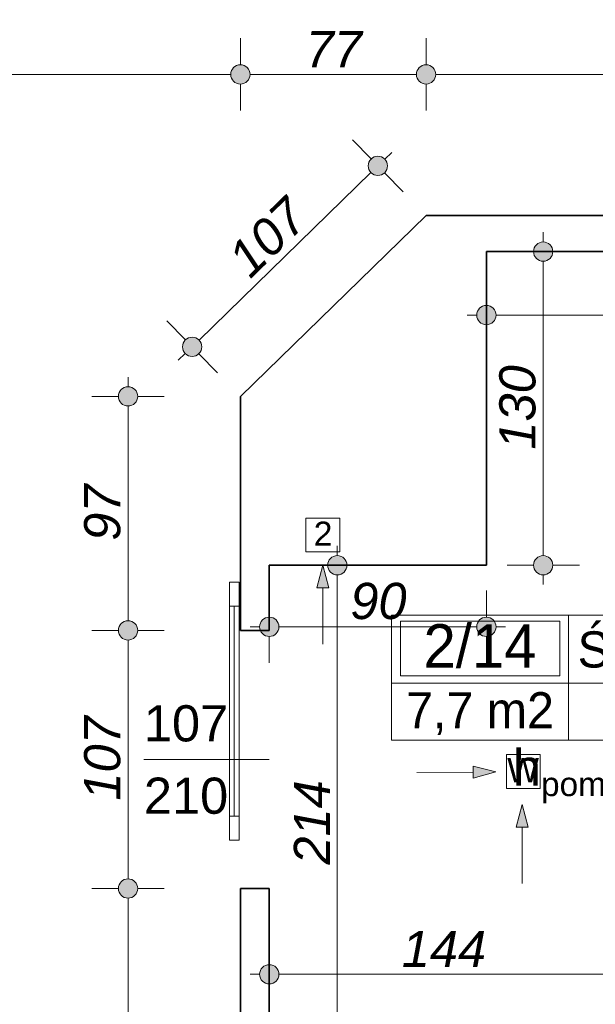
# Model space of a CAD drawing. Header units: millimetres. Extents: x -13944 to 84772, y -78836 to -35317.
# Tile 38 of 85: x 26330 to 28716, y -54363 to -50282. Entities that reach past the tile are written whole.
import ezdxf
from ezdxf.enums import TextEntityAlignment as Align

# ---------------------------------------------------------------- set-up
doc = ezdxf.new("R2010")
doc.units = ezdxf.units.MM
doc.header["$MEASUREMENT"] = 0
for name, color, linetype, lineweight in [('0_Nr_pióra__3', 7, 'Continuous', 20), ('Drzwi ArchiCAD_Nr_pióra__1', 7, 'Continuous', 0), ('Instalacje - Went_Klim_Nr_pióra__42', 150, 'Continuous', 13), ('Konstrukcja - Ściany zew_Nr_pióra__6', 7, 'Continuous', 35), ('Metryczki pomieszczeń ArchiCADa_Nr_pióra__1', 7, 'Continuous', 0), ('Wymiarowanie - Ogólne_Nr_pióra__82', 114, 'Continuous', 13), ('Znaczniki drzwi ArchiCADa_Nr_pióra__1', 7, 'Continuous', 0), ('Znaczniki drzwi ArchiCADa_Nr_pióra__7', 7, 'Continuous', 70)]:
    doc.layers.add(name, color=color, linetype=linetype, lineweight=lineweight)
doc.layers.add('Elementy modelu - Strefy', color=7, linetype='Continuous')
doc.layers.add('Wymiarowanie - Ogólne', color=7, linetype='Continuous')
doc.styles.add('GENERATED_STYLE_1', font='txt')
doc.styles.add('GENERATED_STYLE_2', font='txt')
doc.styles.add('GENERATED_STYLE_3', font='txt')
doc.styles.add('GENERATED_STYLE_4', font='txt')
doc.dimstyles.new('GENERATED_STYLE__1', dxfattribs={"dimtxt": 150, "dimasz": 152, "dimexe": 0.18, "dimexo": 0, "dimgap": 0.09, "dimtad": 1, "dimlfac": 0.1, "dimzin": 0, "dimdsep": 46, "dimtxsty": 'GENERATED_STYLE_3', "dimblk": 'ARROWHEAD_11', "dimblk1": 'ARROWHEAD_11', "dimblk2": 'ARROWHEAD_11', "dimcen": 0.09, "dimclrd": 114, "dimclre": 114, "dimclrt": 114, "dimazin": 0, "dimtfac": 1, "dimtdec": 4, "dimtmove": 0, "dimatfit": 3, "dimfxl": 1, "dimtolj": 1, "dimtzin": 0, "dimarcsym": 0})
doc.dimstyles.new('GENERATED_STYLE__2', dxfattribs={"dimtxt": 150, "dimasz": 152, "dimexe": 0.18, "dimexo": 0, "dimgap": 0.09, "dimtad": 1, "dimtih": 1, "dimtoh": 1, "dimlfac": 0.1, "dimzin": 0, "dimdsep": 46, "dimtxsty": 'GENERATED_STYLE_3', "dimblk": 'ARROWHEAD_11', "dimblk1": 'ARROWHEAD_11', "dimblk2": 'ARROWHEAD_11', "dimcen": 0.09, "dimclrd": 114, "dimclre": 114, "dimclrt": 114, "dimazin": 0, "dimtfac": 1, "dimtdec": 4, "dimtmove": 0, "dimatfit": 3, "dimfxl": 1, "dimtolj": 1, "dimtzin": 0, "dimarcsym": 0})

# ---------------------------------------------------------------- blocks, each defined once
blk = doc.blocks.new('Śluza dam._2_14_14', base_point=(28605.4, -53032.3))
at = {"layer": 'Metryczki pomieszczeń ArchiCADa_Nr_pióra__1', "linetype": 'Continuous'}
for p, q in [((27871.3, -52749.5), (29683.9, -52749.5)), ((27871.3, -53268), (27871.3, -52749.5)), ((28605.4, -52749.5), (28605.4, -53268)), ((29683.9, -52749.5), (29683.9, -53268)), ((27908, -52775.4), (28568.7, -52775.4)), ((27908, -53001.7), (27908, -52775.4)), ((28568.7, -52775.4), (28568.7, -53001.7)), ((28568.7, -53001.7), (27908, -53001.7)), ((27871.3, -53032.3), (29683.9, -53032.3)), ((29683.9, -53268), (27871.3, -53268))]:
    blk.add_line(p, q, dxfattribs=at)
at = {"layer": 'Metryczki pomieszczeń ArchiCADa_Nr_pióra__1'}
for tag, height, style, p in [('ROOM_NUMBER', 180, 'GENERATED_STYLE_2', (28238.3, -52877.4)), ('ROOM_NAME', 150, 'GENERATED_STYLE_1', (29144.6, -52892)), ('floor_f', 150, 'GENERATED_STYLE_1', (29144.6, -53131)), ('ROOM_CALC_AREA', 150, 'GENERATED_STYLE_1', (28238.3, -53144.4))]:
    blk.add_attdef(tag, text='', height=height, dxfattribs=dict(at, style=style)).set_placement(p, align=Align.MIDDLE_CENTER)
blk = doc.blocks.new('*D121')
at = {"layer": 'Wymiarowanie - Ogólne_Nr_pióra__82', "linetype": 'Continuous'}
for points in [[(24754.6, -50508.6), (24751.6, -50493.3), (24742.9, -50480.4), (24729.9, -50471.7), (24714.6, -50468.6), (24699.3, -50471.7), (24686.3, -50480.4), (24677.6, -50493.3), (24674.6, -50508.6), (24677.6, -50523.9), (24686.3, -50536.9), (24699.3, -50545.6), (24714.6, -50548.6), (24729.9, -50545.6), (24742.9, -50536.9), (24751.6, -50523.9)], [(27284.6, -50508.6), (27281.6, -50493.3), (27272.9, -50480.4), (27259.9, -50471.7), (27244.6, -50468.6), (27229.3, -50471.7), (27216.3, -50480.4), (27207.6, -50493.3), (27204.6, -50508.6), (27207.6, -50523.9), (27216.3, -50536.9), (27229.3, -50545.6), (27244.6, -50548.6), (27259.9, -50545.6), (27272.9, -50536.9), (27281.6, -50523.9)]]:
    blk.add_hatch(color=256, dxfattribs=at).paths.add_polyline_path(points)
for p, q in [((24714.6, -50468.6), (24714.6, -50358.6)), ((27244.6, -50468.6), (27244.6, -50358.6)), ((24754.6, -50508.6), (27204.6, -50508.6)), ((24714.6, -50658.6), (24714.6, -50548.6)), ((27244.6, -50658.6), (27244.6, -50548.6))]:
    blk.add_line(p, q, dxfattribs=at)
for centre in [(24714.6, -50508.6), (27244.6, -50508.6)]:
    blk.add_circle(centre, 40, dxfattribs=at)
at = {"layer": 'Wymiarowanie - Ogólne_Nr_pióra__82', "insert": (25808.9, -50478.6), "char_height": 150, "attachment_point": 7, "style": 'GENERATED_STYLE_3'}
blk.add_mtext('\\A1;{\\fArial|b0|i1|c238|p38;253}', dxfattribs=at)
blk = doc.blocks.new('ARROWHEAD_11')
at = {"color": 0, "linetype": 'Continuous', "lineweight": 0}
blk.add_line((0, 0), (-1, 0), dxfattribs=at)
at = {"color": 0, "linetype": 'Continuous', "lineweight": 0, "const_width": 0.25, "flags": 128}
blk.add_lwpolyline([(-0.125, 0, 1), (0.125, 0, 1)], format="xyb", close=True, dxfattribs=at)
blk = doc.blocks.new('*D122')
at = {"layer": 'Wymiarowanie - Ogólne_Nr_pióra__82', "linetype": 'Continuous'}
for points in [[(27284.6, -50508.6), (27281.6, -50493.3), (27272.9, -50480.4), (27259.9, -50471.7), (27244.6, -50468.6), (27229.3, -50471.7), (27216.3, -50480.4), (27207.6, -50493.3), (27204.6, -50508.6), (27207.6, -50523.9), (27216.3, -50536.9), (27229.3, -50545.6), (27244.6, -50548.6), (27259.9, -50545.6), (27272.9, -50536.9), (27281.6, -50523.9)], [(28054.6, -50508.6), (28051.6, -50493.3), (28042.9, -50480.4), (28029.9, -50471.7), (28014.6, -50468.6), (27999.3, -50471.7), (27986.3, -50480.4), (27977.6, -50493.3), (27974.6, -50508.6), (27977.6, -50523.9), (27986.3, -50536.9), (27999.3, -50545.6), (28014.6, -50548.6), (28029.9, -50545.6), (28042.9, -50536.9), (28051.6, -50523.9)]]:
    blk.add_hatch(color=256, dxfattribs=at).paths.add_polyline_path(points)
for p, q in [((27244.6, -50468.6), (27244.6, -50358.6)), ((28014.6, -50468.6), (28014.6, -50358.6)), ((27284.6, -50508.6), (27974.6, -50508.6)), ((27244.6, -50658.6), (27244.6, -50548.6)), ((28014.6, -50658.6), (28014.6, -50548.6))]:
    blk.add_line(p, q, dxfattribs=at)
for centre in [(27244.6, -50508.6), (28014.6, -50508.6)]:
    blk.add_circle(centre, 40, dxfattribs=at)
at = {"layer": 'Wymiarowanie - Ogólne_Nr_pióra__82', "insert": (27515.8, -50478.6), "char_height": 150, "attachment_point": 7, "style": 'GENERATED_STYLE_3'}
blk.add_mtext('\\A1;{\\fArial|b0|i1|c238|p38;77}', dxfattribs=at)
blk = doc.blocks.new('*D123')
at = {"layer": 'Wymiarowanie - Ogólne_Nr_pióra__82', "linetype": 'Continuous'}
for points in [[(28054.6, -50508.6), (28051.6, -50493.3), (28042.9, -50480.4), (28029.9, -50471.7), (28014.6, -50468.6), (27999.3, -50471.7), (27986.3, -50480.4), (27977.6, -50493.3), (27974.6, -50508.6), (27977.6, -50523.9), (27986.3, -50536.9), (27999.3, -50545.6), (28014.6, -50548.6), (28029.9, -50545.6), (28042.9, -50536.9), (28051.6, -50523.9)], [(35184.6, -50508.6), (35181.6, -50493.3), (35172.9, -50480.4), (35159.9, -50471.7), (35144.6, -50468.6), (35129.3, -50471.7), (35116.3, -50480.4), (35107.6, -50493.3), (35104.6, -50508.6), (35107.6, -50523.9), (35116.3, -50536.9), (35129.3, -50545.6), (35144.6, -50548.6), (35159.9, -50545.6), (35172.9, -50536.9), (35181.6, -50523.9)]]:
    blk.add_hatch(color=256, dxfattribs=at).paths.add_polyline_path(points)
for p, q in [((28014.6, -50468.6), (28014.6, -50358.6)), ((35144.6, -50468.6), (35144.6, -50358.6)), ((28054.6, -50508.6), (35104.6, -50508.6)), ((35184.6, -50508.6), (35224.6, -50508.6)), ((28014.6, -50658.6), (28014.6, -50548.6)), ((35144.6, -50658.6), (35144.6, -50548.6))]:
    blk.add_line(p, q, dxfattribs=at)
for centre in [(28014.6, -50508.6), (35144.6, -50508.6)]:
    blk.add_circle(centre, 40, dxfattribs=at)
at = {"layer": 'Wymiarowanie - Ogólne_Nr_pióra__82', "insert": (31408.9, -50478.6), "char_height": 150, "attachment_point": 7, "style": 'GENERATED_STYLE_3'}
blk.add_mtext('\\A1;{\\fArial|b0|i1|c238|p38;713}', dxfattribs=at)
blk = doc.blocks.new('*D335')
at = {"layer": 'Wymiarowanie - Ogólne_Nr_pióra__82', "linetype": 'Continuous'}
for points in [[(26818.8, -53883), (26815.7, -53867.7), (26807.1, -53854.7), (26794.1, -53846), (26778.8, -53843), (26763.5, -53846), (26750.5, -53854.7), (26741.8, -53867.7), (26738.8, -53883), (26741.8, -53898.3), (26750.5, -53911.3), (26763.5, -53919.9), (26778.8, -53923), (26794.1, -53919.9), (26807.1, -53911.3), (26815.7, -53898.3)], [(26818.8, -56683), (26815.7, -56667.7), (26807.1, -56654.7), (26794.1, -56646), (26778.8, -56643), (26763.5, -56646), (26750.5, -56654.7), (26741.8, -56667.7), (26738.8, -56683), (26741.8, -56698.3), (26750.5, -56711.3), (26763.5, -56719.9), (26778.8, -56723), (26794.1, -56719.9), (26807.1, -56711.3), (26815.7, -56698.3)]]:
    blk.add_hatch(color=256, dxfattribs=at).paths.add_polyline_path(points)
for p, q in [((26738.8, -53883), (26628.8, -53883)), ((26928.8, -53883), (26818.8, -53883)), ((26778.8, -56643), (26778.8, -53923)), ((26738.8, -56683), (26628.8, -56683)), ((26928.8, -56683), (26818.8, -56683))]:
    blk.add_line(p, q, dxfattribs=at)
for centre in [(26778.8, -53883), (26778.8, -56683)]:
    blk.add_circle(centre, 40, dxfattribs=at)
at = {"layer": 'Wymiarowanie - Ogólne_Nr_pióra__82', "insert": (26748.8, -55453.7), "char_height": 150, "attachment_point": 7, "rotation": 90, "style": 'GENERATED_STYLE_3'}
blk.add_mtext('\\A1;{\\fArial|b0|i1|c238|p38;280}', dxfattribs=at)
blk = doc.blocks.new('*D336')
at = {"layer": 'Wymiarowanie - Ogólne_Nr_pióra__82', "linetype": 'Continuous'}
for points in [[(26818.8, -52813), (26815.7, -52797.7), (26807.1, -52784.7), (26794.1, -52776), (26778.8, -52773), (26763.5, -52776), (26750.5, -52784.7), (26741.8, -52797.7), (26738.8, -52813), (26741.8, -52828.3), (26750.5, -52841.3), (26763.5, -52849.9), (26778.8, -52853), (26794.1, -52849.9), (26807.1, -52841.3), (26815.7, -52828.3)], [(26818.8, -53883), (26815.7, -53867.7), (26807.1, -53854.7), (26794.1, -53846), (26778.8, -53843), (26763.5, -53846), (26750.5, -53854.7), (26741.8, -53867.7), (26738.8, -53883), (26741.8, -53898.3), (26750.5, -53911.3), (26763.5, -53919.9), (26778.8, -53923), (26794.1, -53919.9), (26807.1, -53911.3), (26815.7, -53898.3)]]:
    blk.add_hatch(color=256, dxfattribs=at).paths.add_polyline_path(points)
for p, q in [((26738.8, -52813), (26628.8, -52813)), ((26928.8, -52813), (26818.8, -52813)), ((26778.8, -53843), (26778.8, -52853)), ((26738.8, -53883), (26628.8, -53883)), ((26928.8, -53883), (26818.8, -53883))]:
    blk.add_line(p, q, dxfattribs=at)
for centre in [(26778.8, -52813), (26778.8, -53883)]:
    blk.add_circle(centre, 40, dxfattribs=at)
at = {"layer": 'Wymiarowanie - Ogólne_Nr_pióra__82', "insert": (26748.8, -53518.7), "char_height": 150, "attachment_point": 7, "rotation": 90, "style": 'GENERATED_STYLE_3'}
blk.add_mtext('\\A1;{\\fArial|b0|i1|c238|p38;107}', dxfattribs=at)
blk = doc.blocks.new('*D337')
at = {"layer": 'Wymiarowanie - Ogólne_Nr_pióra__82', "linetype": 'Continuous'}
for points in [[(26818.8, -51843), (26815.7, -51827.7), (26807.1, -51814.7), (26794.1, -51806), (26778.8, -51803), (26763.5, -51806), (26750.5, -51814.7), (26741.8, -51827.7), (26738.8, -51843), (26741.8, -51858.3), (26750.5, -51871.3), (26763.5, -51879.9), (26778.8, -51883), (26794.1, -51879.9), (26807.1, -51871.3), (26815.7, -51858.3)], [(26818.8, -52813), (26815.7, -52797.7), (26807.1, -52784.7), (26794.1, -52776), (26778.8, -52773), (26763.5, -52776), (26750.5, -52784.7), (26741.8, -52797.7), (26738.8, -52813), (26741.8, -52828.3), (26750.5, -52841.3), (26763.5, -52849.9), (26778.8, -52853), (26794.1, -52849.9), (26807.1, -52841.3), (26815.7, -52828.3)]]:
    blk.add_hatch(color=256, dxfattribs=at).paths.add_polyline_path(points)
for p, q in [((26778.8, -51803), (26778.8, -51763)), ((26738.8, -51843), (26628.8, -51843)), ((26928.8, -51843), (26818.8, -51843)), ((26778.8, -52773), (26778.8, -51883)), ((26738.8, -52813), (26628.8, -52813)), ((26928.8, -52813), (26818.8, -52813))]:
    blk.add_line(p, q, dxfattribs=at)
for centre in [(26778.8, -51843), (26778.8, -52813)]:
    blk.add_circle(centre, 40, dxfattribs=at)
at = {"layer": 'Wymiarowanie - Ogólne_Nr_pióra__82', "insert": (26748.8, -52441.8), "char_height": 150, "attachment_point": 7, "rotation": 90, "style": 'GENERATED_STYLE_3'}
blk.add_mtext('\\A1;{\\fArial|b0|i1|c238|p38;97}', dxfattribs=at)
blk = doc.blocks.new('*D338')
at = {"layer": 'Wymiarowanie - Ogólne_Nr_pióra__82', "linetype": 'Continuous'}
for points in [[(27854.7, -50887.7), (27851.6, -50872.4), (27843, -50859.4), (27830, -50850.8), (27814.7, -50847.7), (27799.4, -50850.8), (27786.4, -50859.4), (27777.7, -50872.4), (27774.7, -50887.7), (27777.7, -50903), (27786.4, -50916), (27799.4, -50924.7), (27814.7, -50927.7), (27830, -50924.7), (27843, -50916), (27851.6, -50903)], [(27084.7, -51637.7), (27081.6, -51622.4), (27073, -51609.5), (27060, -51600.8), (27044.7, -51597.7), (27029.4, -51600.8), (27016.4, -51609.5), (27007.7, -51622.4), (27004.7, -51637.7), (27007.7, -51653.1), (27016.4, -51666), (27029.4, -51674.7), (27044.7, -51677.7), (27060, -51674.7), (27073, -51666), (27081.6, -51653.1)]]:
    blk.add_hatch(color=256, dxfattribs=at).paths.add_polyline_path(points)
for p, q in [((27786.8, -50859.1), (27710, -50780.3)), ((27843.3, -50859.8), (27872, -50831.9)), ((27073.3, -51609.8), (27786, -50915.6)), ((27919.4, -50995.2), (27842.6, -50916.4)), ((27016.8, -51609.1), (26940, -51530.3)), ((26987.4, -51693.6), (27016, -51665.7)), ((27149.4, -51745.2), (27072.6, -51666.4))]:
    blk.add_line(p, q, dxfattribs=at)
for centre in [(27814.7, -50887.7), (27044.7, -51637.7)]:
    blk.add_circle(centre, 40, dxfattribs=at)
at = {"layer": 'Wymiarowanie - Ogólne_Nr_pióra__82', "insert": (27286.4, -51360.4), "char_height": 150, "attachment_point": 7, "rotation": 44.247, "style": 'GENERATED_STYLE_3'}
blk.add_mtext('\\A1;{\\fArial|b0|i1|c238|p38;107}', dxfattribs=at)
blk = doc.blocks.new('*D418')
at = {"layer": 'Wymiarowanie - Ogólne_Nr_pióra__82', "linetype": 'Continuous'}
for points in [[(27686.5, -52543), (27683.5, -52527.7), (27674.8, -52514.7), (27661.9, -52506), (27646.5, -52503), (27631.2, -52506), (27618.3, -52514.7), (27609.6, -52527.7), (27606.5, -52543), (27609.6, -52558.3), (27618.3, -52571.3), (27631.2, -52579.9), (27646.5, -52583), (27661.9, -52579.9), (27674.8, -52571.3), (27683.5, -52558.3)], [(27686.5, -54683), (27683.5, -54667.7), (27674.8, -54654.7), (27661.9, -54646), (27646.5, -54643), (27631.2, -54646), (27618.3, -54654.7), (27609.6, -54667.7), (27606.5, -54683), (27609.6, -54698.3), (27618.3, -54711.3), (27631.2, -54719.9), (27646.5, -54723), (27661.9, -54719.9), (27674.8, -54711.3), (27683.5, -54698.3)]]:
    blk.add_hatch(color=256, dxfattribs=at).paths.add_polyline_path(points)
for p, q in [((27646.5, -52503), (27646.5, -52463)), ((27606.5, -52543), (27496.5, -52543)), ((27796.5, -52543), (27686.5, -52543)), ((27646.5, -54643), (27646.5, -52583)), ((27606.5, -54683), (27496.5, -54683)), ((27796.5, -54683), (27686.5, -54683))]:
    blk.add_line(p, q, dxfattribs=at)
for centre in [(27646.5, -52543), (27646.5, -54683)]:
    blk.add_circle(centre, 40, dxfattribs=at)
at = {"layer": 'Wymiarowanie - Ogólne_Nr_pióra__82', "insert": (27616.5, -53783.7), "char_height": 150, "attachment_point": 7, "rotation": 90, "style": 'GENERATED_STYLE_3'}
blk.add_mtext('\\A1;{\\fArial|b0|i1|c238|p38;214}', dxfattribs=at)
blk = doc.blocks.new('*D425')
at = {"layer": 'Wymiarowanie - Ogólne_Nr_pióra__82', "linetype": 'Continuous'}
for points in [[(27404.6, -54238.7), (27401.6, -54223.4), (27392.9, -54210.5), (27379.9, -54201.8), (27364.6, -54198.7), (27349.3, -54201.8), (27336.3, -54210.5), (27327.6, -54223.4), (27324.6, -54238.7), (27327.6, -54254), (27336.3, -54267), (27349.3, -54275.7), (27364.6, -54278.7), (27379.9, -54275.7), (27392.9, -54267), (27401.6, -54254)], [(28844.6, -54238.7), (28841.6, -54223.4), (28832.9, -54210.5), (28819.9, -54201.8), (28804.6, -54198.7), (28789.3, -54201.8), (28776.3, -54210.5), (28767.6, -54223.4), (28764.6, -54238.7), (28767.6, -54254), (28776.3, -54267), (28789.3, -54275.7), (28804.6, -54278.7), (28819.9, -54275.7), (28832.9, -54267), (28841.6, -54254)]]:
    blk.add_hatch(color=256, dxfattribs=at).paths.add_polyline_path(points)
for p, q in [((27364.6, -54198.7), (27364.6, -54088.7)), ((28804.6, -54198.7), (28804.6, -54088.7)), ((27284.6, -54238.7), (27324.6, -54238.7)), ((27404.6, -54238.7), (28764.6, -54238.7)), ((27364.6, -54388.7), (27364.6, -54278.7)), ((28804.6, -54388.7), (28804.6, -54278.7))]:
    blk.add_line(p, q, dxfattribs=at)
for centre in [(27364.6, -54238.7), (28804.6, -54238.7)]:
    blk.add_circle(centre, 40, dxfattribs=at)
at = {"layer": 'Wymiarowanie - Ogólne_Nr_pióra__82', "insert": (27913.9, -54208.7), "char_height": 150, "attachment_point": 7, "style": 'GENERATED_STYLE_3'}
blk.add_mtext('\\A1;{\\fArial|b0|i1|c238|p38;144}', dxfattribs=at)
blk = doc.blocks.new('*D427')
at = {"layer": 'Wymiarowanie - Ogólne_Nr_pióra__82', "linetype": 'Continuous'}
for points in [[(27404.6, -52798.2), (27401.6, -52782.9), (27392.9, -52769.9), (27379.9, -52761.2), (27364.6, -52758.2), (27349.3, -52761.2), (27336.3, -52769.9), (27327.6, -52782.9), (27324.6, -52798.2), (27327.6, -52813.5), (27336.3, -52826.5), (27349.3, -52835.1), (27364.6, -52838.2), (27379.9, -52835.1), (27392.9, -52826.5), (27401.6, -52813.5)], [(28304.6, -52798.2), (28301.6, -52782.9), (28292.9, -52769.9), (28279.9, -52761.2), (28264.6, -52758.2), (28249.3, -52761.2), (28236.3, -52769.9), (28227.6, -52782.9), (28224.6, -52798.2), (28227.6, -52813.5), (28236.3, -52826.5), (28249.3, -52835.1), (28264.6, -52838.2), (28279.9, -52835.1), (28292.9, -52826.5), (28301.6, -52813.5)]]:
    blk.add_hatch(color=256, dxfattribs=at).paths.add_polyline_path(points)
for p, q in [((27364.6, -52758.2), (27364.6, -52648.2)), ((28264.6, -52758.2), (28264.6, -52648.2)), ((27284.6, -52798.2), (27324.6, -52798.2)), ((27404.6, -52798.2), (28224.6, -52798.2)), ((28304.6, -52798.2), (28344.6, -52798.2)), ((27364.6, -52948.2), (27364.6, -52838.2)), ((28264.6, -52948.2), (28264.6, -52838.2))]:
    blk.add_line(p, q, dxfattribs=at)
for centre in [(27364.6, -52798.2), (28264.6, -52798.2)]:
    blk.add_circle(centre, 40, dxfattribs=at)
at = {"layer": 'Wymiarowanie - Ogólne_Nr_pióra__82', "insert": (27700.8, -52768.2), "char_height": 150, "attachment_point": 7, "style": 'GENERATED_STYLE_3'}
blk.add_mtext('\\A1;{\\fArial|b0|i1|c238|p38;90}', dxfattribs=at)
blk = doc.blocks.new('*D428')
at = {"layer": 'Wymiarowanie - Ogólne_Nr_pióra__82', "linetype": 'Continuous'}
for points in [[(28540.3, -51243), (28537.3, -51227.6), (28528.6, -51214.7), (28515.7, -51206), (28500.3, -51203), (28485, -51206), (28472.1, -51214.7), (28463.4, -51227.6), (28460.3, -51243), (28463.4, -51258.3), (28472.1, -51271.2), (28485, -51279.9), (28500.3, -51283), (28515.7, -51279.9), (28528.6, -51271.2), (28537.3, -51258.3)], [(28540.3, -52543), (28537.3, -52527.7), (28528.6, -52514.7), (28515.7, -52506), (28500.3, -52503), (28485, -52506), (28472.1, -52514.7), (28463.4, -52527.7), (28460.3, -52543), (28463.4, -52558.3), (28472.1, -52571.3), (28485, -52579.9), (28500.3, -52583), (28515.7, -52579.9), (28528.6, -52571.3), (28537.3, -52558.3)]]:
    blk.add_hatch(color=256, dxfattribs=at).paths.add_polyline_path(points)
for p, q in [((28500.3, -51203), (28500.3, -51163)), ((28460.3, -51243), (28350.3, -51243)), ((28650.3, -51243), (28540.3, -51243)), ((28500.3, -52503), (28500.3, -51283)), ((28460.3, -52543), (28350.3, -52543)), ((28650.3, -52543), (28540.3, -52543)), ((28500.3, -52623), (28500.3, -52583))]:
    blk.add_line(p, q, dxfattribs=at)
for centre in [(28500.3, -51243), (28500.3, -52543)]:
    blk.add_circle(centre, 40, dxfattribs=at)
at = {"layer": 'Wymiarowanie - Ogólne_Nr_pióra__82', "insert": (28470.3, -52063.7), "char_height": 150, "attachment_point": 7, "rotation": 90, "style": 'GENERATED_STYLE_3'}
blk.add_mtext('\\A1;{\\fArial|b0|i1|c238|p38;130}', dxfattribs=at)
blk = doc.blocks.new('*D429')
at = {"layer": 'Wymiarowanie - Ogólne_Nr_pióra__82', "linetype": 'Continuous'}
for points in [[(28304.6, -51506.1), (28301.6, -51490.8), (28292.9, -51477.9), (28279.9, -51469.2), (28264.6, -51466.1), (28249.3, -51469.2), (28236.3, -51477.9), (28227.6, -51490.8), (28224.6, -51506.1), (28227.6, -51521.4), (28236.3, -51534.4), (28249.3, -51543.1), (28264.6, -51546.1), (28279.9, -51543.1), (28292.9, -51534.4), (28301.6, -51521.4)], [(30084.6, -51506.1), (30081.6, -51490.8), (30072.9, -51477.9), (30059.9, -51469.2), (30044.6, -51466.1), (30029.3, -51469.2), (30016.3, -51477.9), (30007.6, -51490.8), (30004.6, -51506.1), (30007.6, -51521.4), (30016.3, -51534.4), (30029.3, -51543.1), (30044.6, -51546.1), (30059.9, -51543.1), (30072.9, -51534.4), (30081.6, -51521.4)]]:
    blk.add_hatch(color=256, dxfattribs=at).paths.add_polyline_path(points)
for p, q in [((28264.6, -51466.1), (28264.6, -51356.1)), ((30044.6, -51466.1), (30044.6, -51356.1)), ((28184.6, -51506.1), (28224.6, -51506.1)), ((28304.6, -51506.1), (30004.6, -51506.1)), ((30084.6, -51506.1), (30124.6, -51506.1)), ((28264.6, -51656.1), (28264.6, -51546.1)), ((30044.6, -51656.1), (30044.6, -51546.1))]:
    blk.add_line(p, q, dxfattribs=at)
for centre in [(28264.6, -51506.1), (30044.6, -51506.1)]:
    blk.add_circle(centre, 40, dxfattribs=at)
at = {"layer": 'Wymiarowanie - Ogólne_Nr_pióra__82', "insert": (28983.9, -51476.1), "char_height": 150, "attachment_point": 7, "style": 'GENERATED_STYLE_3'}
blk.add_mtext('\\A1;{\\fArial|b0|i1|c238|p38;178}', dxfattribs=at)

msp = doc.modelspace()

# ---------------------------------------------------------------- hatches: boundary and pattern name
at = {"layer": 'Instalacje - Went_Klim_Nr_pióra__42', "linetype": 'Continuous'}
for points in [[(27587.078, -52542.978), (27562.078, -52636.279), (27612.078, -52636.279)], [(28303.5, -53399.353), (28209.956, -53375.277), (28210.451, -53425.275)], [(28413.212, -53535.154), (28388.212, -53628.455), (28438.212, -53628.455)]]:
    msp.add_hatch(color=256, dxfattribs=at).paths.add_polyline_path(points)

# ---------------------------------------------------------------- linework, layer by layer
at = {"layer": 'Drzwi ArchiCAD_Nr_pióra__1', "linetype": 'Continuous'}
for p, q in [((27199.596, -52712.978), (27199.596, -52612.978)), ((27199.596, -52612.978), (27239.596, -52612.978)), ((27239.596, -52612.978), (27239.596, -52712.978)), ((27199.596, -52712.978), (27219.596, -52712.978)), ((27199.596, -53582.978), (27199.596, -52712.978)), ((27239.596, -52712.978), (27199.596, -52712.978)), ((27219.596, -52712.978), (27219.596, -53582.978)), ((27219.596, -52712.978), (27239.596, -52712.978)), ((27219.596, -53582.978), (27219.596, -52712.978)), ((27219.596, -53582.978), (27219.596, -52712.978)), ((27239.596, -52712.978), (27239.596, -53582.978)), ((27219.596, -53582.978), (27199.596, -53582.978)), ((27199.596, -53682.978), (27199.596, -53582.978)), ((27199.596, -53582.978), (27239.596, -53582.978)), ((27239.596, -53582.978), (27219.596, -53582.978)), ((27239.596, -53582.978), (27239.596, -53682.978)), ((27239.596, -53682.978), (27199.596, -53682.978))]:
    msp.add_line(p, q, dxfattribs=at)
at = {"layer": 'Instalacje - Went_Klim_Nr_pióra__42', "linetype": 'Continuous'}
for p, q in [((27516.634, -52487.978), (27516.634, -52347.978)), ((27516.634, -52347.978), (27656.634, -52347.978)), ((27656.634, -52347.978), (27656.634, -52487.978)), ((27656.634, -52487.978), (27516.634, -52487.978)), ((27587.078, -52542.978), (27562.078, -52636.279)), ((27587.078, -52542.978), (27612.078, -52636.279)), ((27612.078, -52636.279), (27562.078, -52636.279)), ((27587.078, -52870.67), (27587.078, -52636.279)), ((28347.84, -53328.186), (28487.84, -53328.186)), ((28347.84, -53468.186), (28347.84, -53328.186)), ((28487.84, -53328.186), (28487.84, -53468.186)), ((28303.5, -53399.353), (28209.956, -53375.277)), ((28210.451, -53425.275), (28209.956, -53375.277)), ((27975.824, -53402.596), (28210.203, -53400.276)), ((28303.5, -53399.353), (28210.451, -53425.275)), ((28487.84, -53468.186), (28347.84, -53468.186)), ((28413.212, -53535.154), (28388.212, -53628.455)), ((28413.212, -53535.154), (28438.212, -53628.455)), ((28438.212, -53628.455), (28388.212, -53628.455)), ((28413.212, -53862.846), (28413.212, -53628.455))]:
    msp.add_line(p, q, dxfattribs=at)
at = {"layer": 'Konstrukcja - Ściany zew_Nr_pióra__6', "linetype": 'Continuous'}
for p, q in [((27244.596, -52812.978), (27364.596, -52812.978)), ((27244.596, -53882.978), (27364.596, -53882.978))]:
    msp.add_line(p, q, dxfattribs=at)
at = {"layer": 'Konstrukcja - Ściany zew_Nr_pióra__6', "linetype": 'Continuous', "flags": 128}
for points in [[(28014.596, -51092.955), (27244.596, -51842.978)], [(28264.596, -51092.955), (28014.596, -51092.955)], [(30164.596, -51092.955), (28264.596, -51092.955)], [(28264.596, -52542.978), (28264.596, -51242.955)], [(28264.596, -51242.955), (30044.596, -51242.955)], [(27244.596, -51842.978), (27244.596, -52542.978)], [(27244.596, -52542.978), (27244.596, -52812.978)], [(27364.596, -52542.978), (28264.596, -52542.978)], [(27364.596, -52812.978), (27364.596, -52542.978)], [(27244.596, -53882.978), (27244.596, -54682.978)], [(27364.596, -54682.978), (27364.596, -53882.978)]]:
    msp.add_lwpolyline(points, dxfattribs=at)
at = {"layer": 'Znaczniki drzwi ArchiCADa_Nr_pióra__1', "linetype": 'Continuous'}
msp.add_line((26844.596, -53347.978), (27364.596, -53347.978), dxfattribs=at)

# ---------------------------------------------------------------- block references
at = {"layer": 'Elementy modelu - Strefy', "linetype": 'Continuous'}
ref = msp.add_blockref('Śluza dam._2_14_14', (28605.359, -53032.309), dxfattribs=at)
ref.add_attrib('ROOM_NAME', 'Śluza dam.', dxfattribs={"layer": 'Metryczki pomieszczeń ArchiCADa_Nr_pióra__1', "color": 7, "height": 150, "style": 'GENERATED_STYLE_1'}).set_placement((29144.643, -52892.046), align=Align.MIDDLE_CENTER)
ref.add_attrib('ROOM_NUMBER', '2/14', dxfattribs={"layer": 'Metryczki pomieszczeń ArchiCADa_Nr_pióra__1', "color": 7, "height": 180, "style": 'GENERATED_STYLE_2'}).set_placement((28238.338, -52877.36), align=Align.MIDDLE_CENTER)
ref.add_attrib('ROOM_CALC_AREA', '7,7 m2', dxfattribs={"layer": 'Metryczki pomieszczeń ArchiCADa_Nr_pióra__1', "color": 7, "height": 150, "style": 'GENERATED_STYLE_1'}).set_placement((28238.338, -53144.36), align=Align.MIDDLE_CENTER)
ref.add_attrib('floor_f', 'tarket', dxfattribs={"layer": 'Metryczki pomieszczeń ArchiCADa_Nr_pióra__1', "color": 7, "height": 150, "style": 'GENERATED_STYLE_1'}).set_placement((29144.643, -53130.989), align=Align.MIDDLE_CENTER)

# ---------------------------------------------------------------- texts
at = {"layer": '0_Nr_pióra__3', "linetype": 'Continuous', "insert": (28919.953, -53262.337), "char_height": 150, "attachment_point": 2, "style": 'GENERATED_STYLE_4'}
msp.add_mtext('\\A1;{\\fArial|b0|i0|c0|p38;h\\fArial|b0|i0|c0|p38;\\A1{\\H.66x;\\S ^ pom;}\\fArial|b0|i0|c0|p38;=2,63m}', dxfattribs=at)
at = {"layer": 'Instalacje - Went_Klim_Nr_pióra__42', "linetype": 'Continuous', "char_height": 100, "style": 'GENERATED_STYLE_1'}
for s, insert, attachment_point in [('\\A1;{\\fArial|b0|i0|c238|p38;2}', (27548.691, -52412.264), 4), ('\\A1;{\\fArial|b0|i0|c238|p38;W}', (28482.754, -53392.472), 6)]:
    msp.add_mtext(s, dxfattribs=dict(at, insert=insert, attachment_point=attachment_point))
at = {"layer": 'Znaczniki drzwi ArchiCADa_Nr_pióra__7', "char_height": 150, "attachment_point": 7, "style": 'GENERATED_STYLE_1'}
for s, insert in [('\\A1;{\\fArial|b0|i0|c238|p38;107}', (26844.596, -53275.446)), ('\\A1;{\\fArial|b0|i0|c238|p38;210}', (26844.596, -53575.446))]:
    msp.add_mtext(s, dxfattribs=dict(at, insert=insert))

# ---------------------------------------------------------------- dimensions: what is measured, and where the dimension line sits
at = {"layer": 'Wymiarowanie - Ogólne', "color": 114, "linetype": 'Continuous', "lineweight": 13}
for base, p1, p2, picture, middle in [((27244.596, -50508.636), (24714.596, -51898.642), (27244.596, -51898.642), '*D121', (25979.596, -50403.636)), ((28014.596, -50508.636), (27244.596, -51898.642), (28014.596, -51148.619), '*D122', (27629.596, -50403.636)), ((35144.596, -50508.636), (28014.596, -51148.619), (35144.596, -51148.619), '*D123', (31579.596, -50403.636)), ((30044.596, -51506.138), (28264.596, -51242.955), (30044.596, -51242.955), '*D429', (29154.596, -51401.138)), ((28264.596, -52798.182), (27364.596, -52542.978), (28264.596, -52542.978), '*D427', (27814.596, -52693.182)), ((28804.596, -54238.736), (27364.596, -54682.978), (28804.596, -54342.978), '*D425', (28084.596, -54133.736))]:
    dim = msp.add_linear_dim(base=base, p1=p1, p2=p2, dimstyle='GENERATED_STYLE__2', dxfattribs=at)
    dim.commit()
    dim.dimension.update_dxf_attribs({"geometry": picture, "text_midpoint": middle, "dimtype": 160})
dim = msp.add_linear_dim(base=(27814.687, -50887.721), p1=(27244.596, -51842.978), p2=(28014.596, -51092.955), angle=44.247038, text='107', dimstyle='GENERATED_STYLE__1', dxfattribs=at)
dim.commit()
dim.dimension.update_dxf_attribs({"geometry": '*D338', "text_midpoint": (27356.423, -51187.517), "dimtype": 160, "text_rotation": 44.247038})
for base, p1, p2, picture, middle in [((28500.345, -51242.955), (28264.596, -52542.978), (28264.596, -51242.955), '*D428', (28395.345, -51892.966)), ((26778.774, -51842.978), (27244.596, -52812.978), (27244.596, -51842.978), '*D337', (26673.774, -52327.978)), ((27646.544, -52542.978), (27772.778, -54682.978), (27881.128, -52542.978), '*D418', (27541.544, -53612.978)), ((26778.774, -52812.978), (27244.596, -53882.978), (27244.596, -52812.978), '*D336', (26673.774, -53347.978)), ((26778.774, -53882.978), (27244.596, -56682.978), (27244.596, -53882.978), '*D335', (26673.774, -55282.978))]:
    dim = msp.add_linear_dim(base=base, p1=p1, p2=p2, angle=90, dimstyle='GENERATED_STYLE__1', dxfattribs=at)
    dim.commit()
    dim.dimension.update_dxf_attribs({"geometry": picture, "text_midpoint": middle, "dimtype": 160, "text_rotation": 90})

doc.saveas('drawing.dxf')
